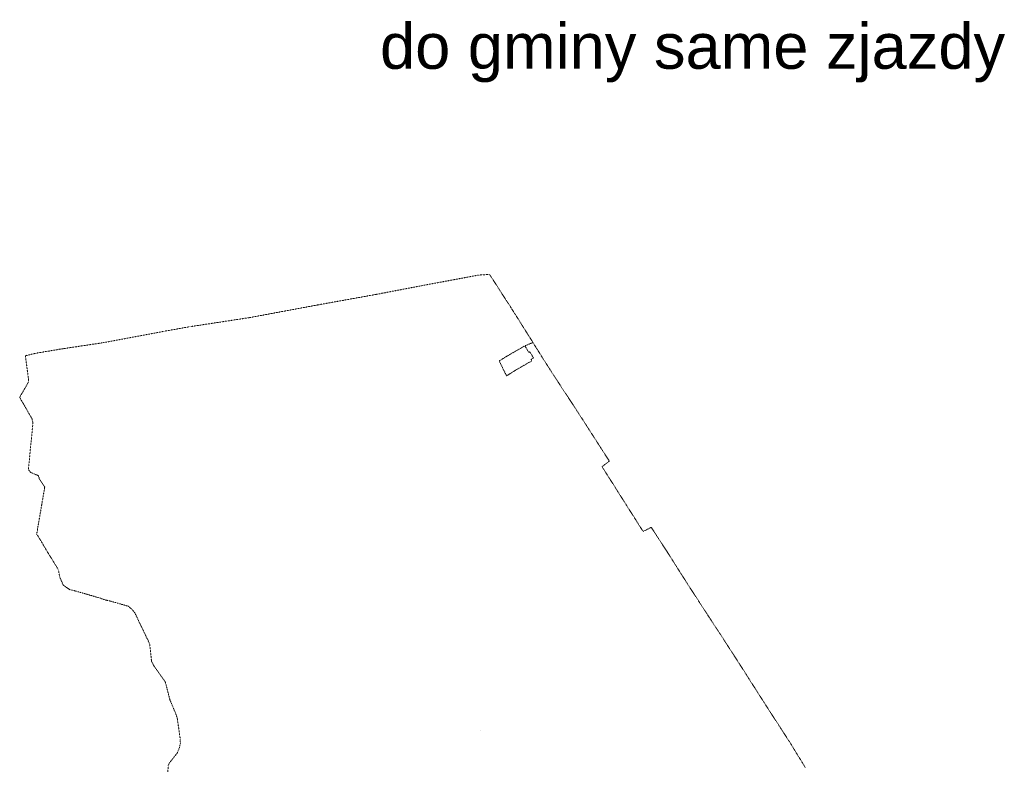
# Model space of a CAD drawing. Header units: millimetres. Extents: x 1024 to 29474, y -14562 to 6512.
# Tile 83 of 83: x 24129 to 27394, y 3853 to 6329. Entities that reach past the tile are written whole.
import ezdxf
from ezdxf.enums import TextEntityAlignment as Align

# ---------------------------------------------------------------- set-up
doc = ezdxf.new("R2010")
doc.units = ezdxf.units.MM
doc.linetypes.add('EGUG', pattern=[1, 0.5, -0.5])
for name, color, linetype, lineweight in [('D.O. ob 8x30', 4, 'Continuous', 25), ('Numery_uzytkow', 3, 'Continuous', 9), ('Uzytki', 3, 'EGUG', 18)]:
    doc.layers.add(name, color=color, linetype=linetype, lineweight=lineweight)
doc.styles.get("Standard").update_dxf_attribs({"font": 'arial.ttf'})

# ---------------------------------------------------------------- blocks, each defined once
blk = doc.blocks.new('Wykno-Rudnik')
at = {"layer": 'Uzytki'}
for p, q in [((4496.3, 5481.6), (4309.6, 5446.8)), ((4534.1, 5484.5), (4496.3, 5481.6)), ((4549.8, 5460), (4534.1, 5484.5)), ((4606.2, 5372.7), (4549.8, 5460)), ((4309.6, 5446.8), (4157.8, 5417.7)), ((4157.8, 5417.7), (3964.4, 5382.9)), ((3964.4, 5382.9), (3737.7, 5340.7)), ((4678.3, 5258.3), (4606.2, 5372.7)), ((3737.7, 5340.7), (3540.5, 5310.7)), ((3456.4, 5295.7), (3254.2, 5257.8)), ((3540.5, 5310.7), (3456.4, 5295.7)), ((3254.2, 5257.8), (3119.9, 5237.8)), ((4678.3, 5258.3), (4651.4, 5247.2)), ((4710.5, 5206.4), (4678.3, 5258.3)), ((3119.9, 5237.8), (3029.8, 5222.6)), ((4596.3, 5215.5), (4651.4, 5247.2)), ((4651.4, 5247.2), (4664.4, 5225.5)), ((4664.4, 5225.5), (4667.8, 5227.5)), ((4667.8, 5227.5), (4680.1, 5207)), ((3029.8, 5222.6), (2995.2, 5214.6)), ((2995.2, 5214.6), (3006.3, 5128.9)), ((4566.1, 5197.3), (4596.3, 5215.5)), ((4590.9, 5147.8), (4566.1, 5197.3)), ((4674.8, 5197.6), (4623.6, 5168.2)), ((4680.1, 5207), (4672, 5202.3)), ((4672, 5202.3), (4674.8, 5197.6)), ((4748.3, 5147.7), (4710.5, 5206.4)), ((4623.6, 5168.2), (4590.9, 5147.8)), ((3006.3, 5128.9), (2976.2, 5076.4)), ((4780, 5099.4), (4748.3, 5147.7)), ((4839, 5009), (4780, 5099.4)), ((2976.2, 5076.4), (3017.4, 5004.6)), ((3017.4, 5004.6), (3020.1, 4990.5)), ((4871.1, 4958.7), (4839, 5009)), ((3020.1, 4990.5), (3005.1, 4837)), ((4931.5, 4864.9), (4871.1, 4958.7)), ((3005.1, 4837), (3012.5, 4827.6)), ((4907.3, 4846.4), (4931.5, 4864.9)), ((4988.1, 4719), (4907.3, 4846.4)), ((3012.5, 4827.6), (3017.1, 4825.4)), ((3017.1, 4825.4), (3038.2, 4816.7)), ((3038.2, 4816.7), (3041.3, 4806.1)), ((3041.3, 4806.1), (3059.3, 4778.9)), ((3059.3, 4778.9), (3049.7, 4722.5)), ((3049.7, 4722.5), (3032.5, 4622.1)), ((5043.6, 4631.4), (4988.1, 4719)), ((5070.4, 4645.4), (5043.6, 4631.4)), ((5124.4, 4562.2), (5070.4, 4645.4)), ((3032.5, 4622.1), (3036.8, 4616.8)), ((3036.8, 4616.8), (3065.8, 4567.8)), ((3065.8, 4567.8), (3104.8, 4504.2)), ((5183.5, 4469), (5124.4, 4562.2)), ((3104.8, 4504.2), (3109, 4479.9)), ((3109, 4479.9), (3120.9, 4453.3)), ((3120.9, 4453.3), (3142.6, 4438.3)), ((5228, 4400), (5183.5, 4469)), ((3142.6, 4438.3), (3158.9, 4434.9)), ((3158.9, 4434.9), (3245.1, 4409.7)), ((3245.1, 4409.7), (3262.7, 4403.8)), ((3262.7, 4403.8), (3277.8, 4400.2)), ((3277.8, 4400.2), (3336.8, 4383.5)), ((3336.8, 4383.5), (3349.9, 4371.7)), ((5239.2, 4382.7), (5228, 4400)), ((5263.9, 4345.1), (5239.2, 4382.7)), ((3349.9, 4371.7), (3358.2, 4361.2)), ((3358.2, 4361.2), (3407, 4259.1)), ((5298.2, 4292.6), (5263.9, 4345.1)), ((5355.5, 4204), (5298.2, 4292.6)), ((3407, 4259.1), (3413.3, 4202.1)), ((3413.3, 4202.1), (3420.2, 4187.3)), ((3420.2, 4187.3), (3459.2, 4132.2)), ((5411.9, 4115.7), (5355.5, 4204)), ((3459.2, 4132.2), (3474.1, 4073.5)), ((5469, 4026.2), (5411.9, 4115.7)), ((3474.1, 4073.5), (3493.1, 4029)), ((3493.1, 4029), (3498.8, 4011.5)), ((5528.3, 3935.1), (5469, 4026.2)), ((3498.8, 4011.5), (3503.4, 3979.7)), ((3503.4, 3979.7), (3508.8, 3941.7)), ((3509, 3929.2), (3505.9, 3914.8)), ((3508.8, 3941.7), (3509, 3929.2)), ((5581.1, 3848.9), (5528.3, 3935.1)), ((3498.6, 3896.6), (3472.8, 3863.9)), ((3505.9, 3914.8), (3498.6, 3896.6)), ((3468.7, 3856.2), (3467.6, 3833.5)), ((3472.8, 3863.9), (3468.7, 3856.2))]:
    blk.add_line(p, q, dxfattribs=at)
at = {"layer": 'Numery_uzytkow', "width": 0.7}
blk.add_text('Ls', height=1, dxfattribs=at).set_placement((4504.1, 3972.5), align=Align.TOP_LEFT)

msp = doc.modelspace()

# ---------------------------------------------------------------- block references
at = {"layer": 'D.O. ob 8x30'}
msp.add_blockref('Wykno-Rudnik', (21153.042, 0), dxfattribs=at)

# ---------------------------------------------------------------- texts
at = {"color": 1, "insert": (27396.968, 6316.151), "char_height": 150, "width": 3737.8178, "attachment_point": 3}
msp.add_mtext('do gminy same zjazdy', dxfattribs=at)

doc.saveas('drawing.dxf')
